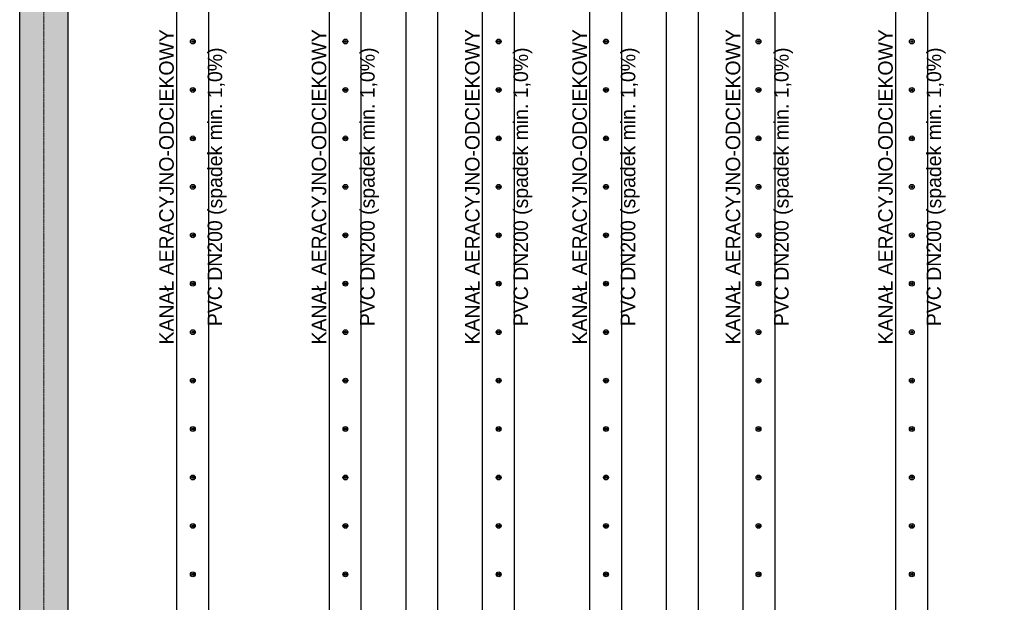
# Model space of a CAD drawing. Header units: millimetres. Extents: x -374129 to 1163271, y -112652 to 695637.
# Tile 59 of 256: x 19090 to 25191, y -41821 to -38213. Entities that reach past the tile are written whole.
import ezdxf

# ---------------------------------------------------------------- set-up
doc = ezdxf.new("R2010")
doc.units = ezdxf.units.MM
doc.linetypes.add('ACAD_ISO04W100', pattern=[30, 24, -3, 0, -3])
for name, color, linetype in [('KRT_kreskowanie', 252, 'Continuous'), ('KRT_opisy', 146, 'Continuous'), ('KRT_sciany', 2, 'Continuous'), ('KRT_technologia', 30, 'Continuous')]:
    doc.layers.add(name, color=color, linetype=linetype)
doc.layers.add('KRT_osie', color=55, linetype='ACAD_ISO04W100', lineweight=18)

# ---------------------------------------------------------------- blocks, each defined once
blk = doc.blocks.new('sys napowietrzania')
at = {"layer": 'KRT_technologia', "linetype": 'Continuous', "transparency": 33554687, "elevation": -2865.41}
for points in [[(21281.59, -12485.01), (21281.59, -10582.71), (21281.59, -2349.21), (21081.59, -2349.21), (21081.59, -10582.71), (21081.59, -12485.01), (21181.59, -12485.01), (21281.59, -12485.01), (21278.43, -12495.38), (21181.59, -12495.38), (21084.76, -12495.38), (21081.59, -12485.01)], [(22226.59, -12485.01), (22226.59, -10582.71), (22226.59, -2349.21), (22026.59, -2349.21), (22026.59, -10582.71), (22026.59, -12485.01), (22126.59, -12485.01), (22226.59, -12485.01), (22223.43, -12495.38), (22126.59, -12495.38), (22029.76, -12495.38), (22026.59, -12485.01)], [(22701.59, -12485.01), (22701.59, -10582.71), (22701.59, -2349.21), (22501.59, -2349.21), (22501.59, -10582.71), (22501.59, -12485.01), (22601.59, -12485.01), (22701.59, -12485.01), (22698.43, -12495.38), (22601.59, -12495.38), (22504.76, -12495.38), (22501.59, -12485.01)], [(23176.59, -12485.01), (23176.59, -10582.71), (23176.59, -2349.21), (22976.59, -2349.21), (22976.59, -10582.71), (22976.59, -12485.01), (23076.59, -12485.01), (23176.59, -12485.01), (23173.43, -12495.38), (23076.59, -12495.38), (22979.76, -12495.38), (22976.59, -12485.01)], [(23841.59, -12485.01), (23841.59, -10582.71), (23841.59, -2349.21), (23641.59, -2349.21), (23641.59, -10582.71), (23641.59, -12485.01), (23741.59, -12485.01), (23841.59, -12485.01), (23838.43, -12495.38), (23741.59, -12495.38), (23644.76, -12495.38), (23641.59, -12485.01)], [(24316.59, -12485.01), (24316.59, -10582.71), (24316.59, -2349.21), (24116.59, -2349.21), (24116.59, -10582.71), (24116.59, -12485.01), (24216.59, -12485.01), (24316.59, -12485.01), (24313.43, -12495.38), (24216.59, -12495.38), (24119.76, -12495.38), (24116.59, -12485.01)], [(24791.59, -12485.01), (24791.59, -10582.71), (24791.59, -2349.21), (24591.59, -2349.21), (24591.59, -10582.71), (24591.59, -12485.01), (24691.59, -12485.01), (24791.59, -12485.01), (24788.43, -12495.38), (24691.59, -12495.38), (24594.76, -12495.38), (24591.59, -12485.01)], [(25736.59, -12485.01), (25736.59, -10582.71), (25736.59, -2349.21), (25536.59, -2349.21), (25536.59, -10582.71), (25536.59, -12485.01), (25636.59, -12485.01), (25736.59, -12485.01), (25733.43, -12495.38), (25636.59, -12495.38), (25539.76, -12495.38), (25536.59, -12485.01)]]:
    blk.add_lwpolyline(points, dxfattribs=at)
at = {"layer": 'KRT_technologia'}
for centre, radius in [((21183.09, -6260.34, -2865.41), 15), ((21183.09, -6260.34, -2865.41), 7), ((21183.09, -6260.34, -2865.41), 1.5), ((22128.09, -6260.34, -2865.41), 15), ((22128.09, -6260.34, -2865.41), 7), ((22128.09, -6260.34, -2865.41), 1.5), ((23078.09, -6260.34, -2865.41), 15), ((23078.09, -6260.34, -2865.41), 7), ((23078.09, -6260.34, -2865.41), 1.5), ((23743.09, -6260.34, -2865.41), 15), ((23743.09, -6260.34, -2865.41), 7), ((23743.09, -6260.34, -2865.41), 1.5), ((24688.09, -6260.34, -2865.41), 15), ((24688.09, -6260.34, -2865.41), 7), ((24688.09, -6260.34, -2865.41), 1.5), ((25637.94, -6260.34, -2865.41), 15), ((25637.94, -6260.34, -2865.41), 7), ((25637.94, -6260.34, -2865.41), 1.5), ((21183.09, -6560.34, -2865.41), 15), ((21183.09, -6560.34, -2865.41), 7), ((21183.09, -6560.34, -2865.41), 1.5), ((22128.09, -6560.34, -2865.41), 15), ((22128.09, -6560.34, -2865.41), 7), ((22128.09, -6560.34, -2865.41), 1.5), ((23078.09, -6560.34, -2865.41), 15), ((23078.09, -6560.34, -2865.41), 7), ((23078.09, -6560.34, -2865.41), 1.5), ((23743.09, -6560.34, -2865.41), 15), ((23743.09, -6560.34, -2865.41), 7), ((23743.09, -6560.34, -2865.41), 1.5), ((24688.09, -6560.34, -2865.41), 15), ((24688.09, -6560.34, -2865.41), 7), ((24688.09, -6560.34, -2865.41), 1.5), ((25637.94, -6560.34, -2865.41), 15), ((25637.94, -6560.34, -2865.41), 7), ((25637.94, -6560.34, -2865.41), 1.5), ((21183.09, -6860.34, -2865.41), 15), ((21183.09, -6860.34, -2865.41), 7), ((21183.09, -6860.34, -2865.41), 1.5), ((22128.09, -6860.34, -2865.41), 15), ((22128.09, -6860.34, -2865.41), 7), ((22128.09, -6860.34, -2865.41), 1.5), ((23078.09, -6860.34, -2865.41), 15), ((23078.09, -6860.34, -2865.41), 7), ((23078.09, -6860.34, -2865.41), 1.5), ((23743.09, -6860.34, -2865.41), 15), ((23743.09, -6860.34, -2865.41), 7), ((23743.09, -6860.34, -2865.41), 1.5), ((24688.09, -6860.34, -2865.41), 15), ((24688.09, -6860.34, -2865.41), 7), ((24688.09, -6860.34, -2865.41), 1.5), ((25637.94, -6860.34, -2865.41), 15), ((25637.94, -6860.34, -2865.41), 7), ((25637.94, -6860.34, -2865.41), 1.5), ((21183.09, -7160.34, -2865.41), 15), ((21183.09, -7160.34, -2865.41), 7), ((21183.09, -7160.34, -2865.41), 1.5), ((22128.09, -7160.34, -2865.41), 15), ((22128.09, -7160.34, -2865.41), 7), ((22128.09, -7160.34, -2865.41), 1.5), ((23078.09, -7160.34, -2865.41), 15), ((23078.09, -7160.34, -2865.41), 7), ((23078.09, -7160.34, -2865.41), 1.5), ((23743.09, -7160.34, -2865.41), 15), ((23743.09, -7160.34, -2865.41), 7), ((23743.09, -7160.34, -2865.41), 1.5), ((24688.09, -7160.34, -2865.41), 15), ((24688.09, -7160.34, -2865.41), 7), ((24688.09, -7160.34, -2865.41), 1.5), ((25637.94, -7160.34, -2865.41), 15), ((25637.94, -7160.34, -2865.41), 7), ((25637.94, -7160.34, -2865.41), 1.5), ((21183.09, -7460.34, -2865.41), 15), ((21183.09, -7460.34, -2865.41), 7), ((21183.09, -7460.34, -2865.41), 1.5), ((22128.09, -7460.34, -2865.41), 15), ((22128.09, -7460.34, -2865.41), 7), ((22128.09, -7460.34, -2865.41), 1.5), ((23078.09, -7460.34, -2865.41), 15), ((23078.09, -7460.34, -2865.41), 7), ((23078.09, -7460.34, -2865.41), 1.5), ((23743.09, -7460.34, -2865.41), 15), ((23743.09, -7460.34, -2865.41), 7), ((23743.09, -7460.34, -2865.41), 1.5), ((24688.09, -7460.34, -2865.41), 15), ((24688.09, -7460.34, -2865.41), 7), ((24688.09, -7460.34, -2865.41), 1.5), ((25637.94, -7460.34, -2865.41), 15), ((25637.94, -7460.34, -2865.41), 7), ((25637.94, -7460.34, -2865.41), 1.5), ((21183.09, -7760.34, -2865.41), 15), ((22128.09, -7760.34, -2865.41), 15), ((23078.09, -7760.34, -2865.41), 15), ((23743.09, -7760.34, -2865.41), 15), ((24688.09, -7760.34, -2865.41), 15), ((25637.94, -7760.34, -2865.41), 15), ((21183.09, -7760.34, -2865.41), 7), ((21183.09, -7760.34, -2865.41), 1.5), ((22128.09, -7760.34, -2865.41), 7), ((22128.09, -7760.34, -2865.41), 1.5), ((23078.09, -7760.34, -2865.41), 7), ((23078.09, -7760.34, -2865.41), 1.5), ((23743.09, -7760.34, -2865.41), 7), ((23743.09, -7760.34, -2865.41), 1.5), ((24688.09, -7760.34, -2865.41), 7), ((24688.09, -7760.34, -2865.41), 1.5), ((25637.94, -7760.34, -2865.41), 7), ((25637.94, -7760.34, -2865.41), 1.5), ((21183.09, -8060.34, -2865.41), 15), ((22128.09, -8060.34, -2865.41), 15), ((23078.09, -8060.34, -2865.41), 15), ((23743.09, -8060.34, -2865.41), 15), ((24688.09, -8060.34, -2865.41), 15), ((25637.94, -8060.34, -2865.41), 15), ((21183.09, -8060.34, -2865.41), 7), ((21183.09, -8060.34, -2865.41), 1.5), ((22128.09, -8060.34, -2865.41), 7), ((22128.09, -8060.34, -2865.41), 1.5), ((23078.09, -8060.34, -2865.41), 7), ((23078.09, -8060.34, -2865.41), 1.5), ((23743.09, -8060.34, -2865.41), 7), ((23743.09, -8060.34, -2865.41), 1.5), ((24688.09, -8060.34, -2865.41), 7), ((24688.09, -8060.34, -2865.41), 1.5), ((25637.94, -8060.34, -2865.41), 7), ((25637.94, -8060.34, -2865.41), 1.5), ((21183.09, -8360.34, -2865.41), 15), ((21183.09, -8360.34, -2865.41), 7), ((22128.09, -8360.34, -2865.41), 15), ((22128.09, -8360.34, -2865.41), 7), ((23078.09, -8360.34, -2865.41), 15), ((23078.09, -8360.34, -2865.41), 7), ((23743.09, -8360.34, -2865.41), 15), ((23743.09, -8360.34, -2865.41), 7), ((24688.09, -8360.34, -2865.41), 15), ((24688.09, -8360.34, -2865.41), 7), ((25637.94, -8360.34, -2865.41), 15), ((25637.94, -8360.34, -2865.41), 7), ((21183.09, -8360.34, -2865.41), 1.5), ((22128.09, -8360.34, -2865.41), 1.5), ((23078.09, -8360.34, -2865.41), 1.5), ((23743.09, -8360.34, -2865.41), 1.5), ((24688.09, -8360.34, -2865.41), 1.5), ((25637.94, -8360.34, -2865.41), 1.5), ((21183.09, -8660.34, -2865.41), 15), ((21183.09, -8660.34, -2865.41), 7), ((21183.09, -8660.34, -2865.41), 1.5), ((22128.09, -8660.34, -2865.41), 15), ((22128.09, -8660.34, -2865.41), 7), ((22128.09, -8660.34, -2865.41), 1.5), ((23078.09, -8660.34, -2865.41), 15), ((23078.09, -8660.34, -2865.41), 7), ((23078.09, -8660.34, -2865.41), 1.5), ((23743.09, -8660.34, -2865.41), 15), ((23743.09, -8660.34, -2865.41), 7), ((23743.09, -8660.34, -2865.41), 1.5), ((24688.09, -8660.34, -2865.41), 15), ((24688.09, -8660.34, -2865.41), 7), ((24688.09, -8660.34, -2865.41), 1.5), ((25637.94, -8660.34, -2865.41), 15), ((25637.94, -8660.34, -2865.41), 7), ((25637.94, -8660.34, -2865.41), 1.5), ((21183.09, -8960.34, -2865.41), 15), ((21183.09, -8960.34, -2865.41), 7), ((21183.09, -8960.34, -2865.41), 1.5), ((22128.09, -8960.34, -2865.41), 15), ((22128.09, -8960.34, -2865.41), 7), ((22128.09, -8960.34, -2865.41), 1.5), ((23078.09, -8960.34, -2865.41), 15), ((23078.09, -8960.34, -2865.41), 7), ((23078.09, -8960.34, -2865.41), 1.5), ((23743.09, -8960.34, -2865.41), 15), ((23743.09, -8960.34, -2865.41), 7), ((23743.09, -8960.34, -2865.41), 1.5), ((24688.09, -8960.34, -2865.41), 15), ((24688.09, -8960.34, -2865.41), 7), ((24688.09, -8960.34, -2865.41), 1.5), ((25637.94, -8960.34, -2865.41), 15), ((25637.94, -8960.34, -2865.41), 7), ((25637.94, -8960.34, -2865.41), 1.5), ((21183.09, -9260.34, -2865.41), 15), ((21183.09, -9260.34, -2865.41), 7), ((21183.09, -9260.34, -2865.41), 1.5), ((22128.09, -9260.34, -2865.41), 15), ((22128.09, -9260.34, -2865.41), 7), ((22128.09, -9260.34, -2865.41), 1.5), ((23078.09, -9260.34, -2865.41), 15), ((23078.09, -9260.34, -2865.41), 7), ((23078.09, -9260.34, -2865.41), 1.5), ((23743.09, -9260.34, -2865.41), 15), ((23743.09, -9260.34, -2865.41), 7), ((23743.09, -9260.34, -2865.41), 1.5), ((24688.09, -9260.34, -2865.41), 15), ((24688.09, -9260.34, -2865.41), 7), ((24688.09, -9260.34, -2865.41), 1.5), ((25637.94, -9260.34, -2865.41), 15), ((25637.94, -9260.34, -2865.41), 7), ((25637.94, -9260.34, -2865.41), 1.5), ((21183.09, -9560.34, -2865.41), 15), ((21183.09, -9560.34, -2865.41), 7), ((21183.09, -9560.34, -2865.41), 1.5), ((22128.09, -9560.34, -2865.41), 15), ((22128.09, -9560.34, -2865.41), 7), ((22128.09, -9560.34, -2865.41), 1.5), ((23078.09, -9560.34, -2865.41), 15), ((23078.09, -9560.34, -2865.41), 7), ((23078.09, -9560.34, -2865.41), 1.5), ((23743.09, -9560.34, -2865.41), 15), ((23743.09, -9560.34, -2865.41), 7), ((23743.09, -9560.34, -2865.41), 1.5), ((24688.09, -9560.34, -2865.41), 15), ((24688.09, -9560.34, -2865.41), 7), ((24688.09, -9560.34, -2865.41), 1.5), ((25637.94, -9560.34, -2865.41), 15), ((25637.94, -9560.34, -2865.41), 7), ((25637.94, -9560.34, -2865.41), 1.5)]:
    blk.add_circle(centre, radius, dxfattribs=at)

msp = doc.modelspace()

# ---------------------------------------------------------------- hatches: boundary and pattern name
at = {"layer": 'KRT_kreskowanie'}
h = msp.add_hatch(dxfattribs=at)
h.set_pattern_fill('ANSI33', color=256, scale=20, style=0)
h.set_pattern_definition([(45, (-1e-05, 3009.36), (-89.80256, 89.80256), []), (45, (89.8, 3009.36), (-89.80256, 89.80256), [63.5, -31.75])])
h.paths.add_polyline_path([(38290, -33690.64), (19090, -33690.64), (19090, -46990.64), (19390, -46990.64), (19390, -33990.64), (25390, -33990.64), (25390, -46990.64), (25690, -46990.64), (25690, -33990.64), (31690, -33990.64), (31690, -46990.64), (31990, -46990.64), (31990, -33990.64), (37990, -33990.64), (37990, -46990.64), (38290, -46990.64)])
h.paths.add_polyline_path([(51230, -33990.64), (57230, -33990.64), (57230, -46990.64), (57530, -46990.64), (57530, -33690.64), (38330, -33690.64), (38330, -46990.64), (38630, -46990.64), (38630, -33990.64), (44630, -33990.64), (44630, -46990.64), (44930, -46990.64), (44930, -33990.64), (50930, -33990.64), (50930, -46990.64), (51230, -46990.64)])
h.paths.add_polyline_path([(70470, -33690.64), (57570, -33690.64), (57570, -46990.64), (57870, -46990.64), (57870, -33990.64), (63870, -33990.64), (63870, -46990.64), (64170, -46990.64), (64170, -33990.64), (70170, -33990.64), (70170, -46990.64), (70470, -46990.64)])

# ---------------------------------------------------------------- linework, layer by layer
at = {"layer": 'KRT_osie', "ltscale": 0.5}
msp.add_line((19240, -27801.99), (19240, -48285.63), dxfattribs=at)
at = {"layer": 'KRT_sciany'}
for p, q in [((19090, -46990.64), (19090, -33690.64)), ((19390, -46990.64), (19390, -33990.64))]:
    msp.add_line(p, q, dxfattribs=at)

# ---------------------------------------------------------------- block references
msp.add_blockref('sys napowietrzania', (-1019.98, -32087.66, 3070))

# ---------------------------------------------------------------- texts
at = {"layer": 'KRT_opisy', "color": 54, "char_height": 90, "attachment_point": 5, "rotation": 90}
for insert in [(20163.12, -39248, 204.59), (21108.12, -39248, 204.59), (22058.12, -39248, 204.59), (22723.12, -39248, 204.59), (23673.12, -39248, 597.96), (24618.12, -39248, 597.96)]:
    msp.add_mtext('KANAŁ AERACYJNO-ODCIEKOWY\\P\\PPVC DN200 (spadek min. 1,0%)', dxfattribs=dict(at, insert=insert))

doc.saveas('drawing.dxf')
